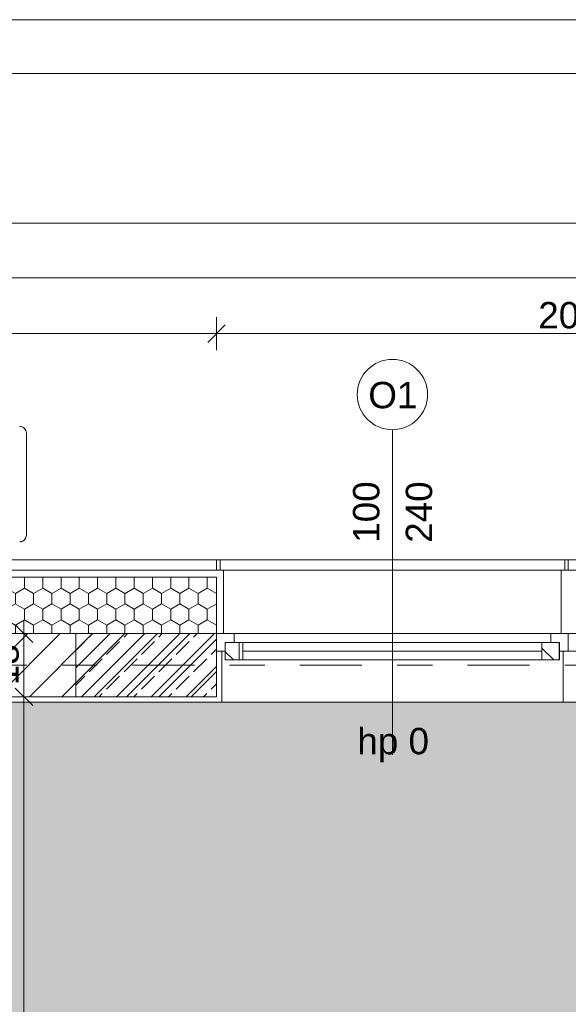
# Model space of a CAD drawing. Extents: x 5465377 to 5465550, y 5925276 to 5925338.
# Tile 85 of 182: x 5465391.59 to 5465393.15, y 5925335.65 to 5925338.45. Entities that reach past the tile are written whole.
import ezdxf
from ezdxf.enums import TextEntityAlignment as Align

# ---------------------------------------------------------------- set-up
doc = ezdxf.new("R2010")
doc.units = 0
doc.header["$MEASUREMENT"] = 0
doc.linetypes.add('Krawędzie ukryte', pattern=[0.19561111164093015, 0.1411111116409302, -0.05449999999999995])
doc.linetypes.add('Kropki i Kreski', pattern=[0.33513888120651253, 0.1763888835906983, -0.08819444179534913, 0, -0.07055555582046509])
for name, color, linetype, lineweight in [('0_Nr_Pióra__1', 7, 'Continuous', 13), ('0_Nr_Pióra__141', 7, 'Continuous', 0), ('0_Nr_Pióra__142', 7, 'Continuous', 18), ('_______wymiarowanie_Nr_Pióra__201', 150, 'Continuous', 0), ('_ARCH_Sciany_Nr_Pióra__141', 7, 'Continuous', 0), ('_ARCH_Sciany_Nr_Pióra__142', 7, 'Continuous', 18), ('_ARCH_strefy_Nr_Pióra__121', 255, 'Continuous', 0), ('_ARCH_strefy_Nr_Pióra__141', 7, 'Continuous', 0), ('DVM_OUTDOOR_Nr_Pióra__141', 7, 'Continuous', 0), ('EGBD03_Nr_Pióra__141', 7, 'Continuous', 0), ('Okna ArchiCADa_Nr_Pióra__103', 31, 'Continuous', 15), ('Okna ArchiCADa_Nr_Pióra__141', 7, 'Continuous', 0), ('Znaczniki Okien_Nr_Pióra__1', 7, 'Continuous', 13), ('Znaczniki Okien_Nr_Pióra__2', 251, 'Continuous', 15), ('Znaczniki Okien_Nr_Pióra__7', 7, 'Continuous', 35)]:
    doc.layers.add(name, color=color, linetype=linetype, lineweight=lineweight)
for name, color, linetype in [('_______wymiarowanie', 7, 'Continuous'), ('_ARCH_Sciany', 7, 'Continuous'), ('_ARCH_strefy', 7, 'Continuous'), ('EGBD03', 7, 'Continuous'), ('Znaczniki Okien', 7, 'Continuous')]:
    doc.layers.add(name, color=color, linetype=linetype)
doc.styles.add('GENERATED_STYLE_1', font='arial.ttf')
doc.styles.add('GENERATED_STYLE_2', font='txt')
doc.styles.add('GENERATED_STYLE_4', font='arial.ttf')
doc.styles.add('GENERATED_STYLE_5', font='txt')
doc.styles.get("Standard").update_dxf_attribs({"font": 'txt', "bigfont": 'BIGFONT.SHX'})
doc.dimstyles.new('GENERATED_STYLE__1', dxfattribs={"dimtxt": 0.07500000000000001, "dimasz": 0.0475, "dimexe": 0.18, "dimexo": 0, "dimgap": 0.09, "dimtad": 1, "dimtih": 1, "dimtoh": 1, "dimdec": 0, "dimlfac": 100, "dimzin": 0, "dimdsep": 46, "dimtxsty": 'GENERATED_STYLE_5', "dimblk": 'ARROWHEAD_6', "dimblk1": 'ARROWHEAD_6', "dimblk2": 'ARROWHEAD_6', "dimcen": 0.09, "dimclrd": 256, "dimclre": 256, "dimclrt": 256, "dimazin": 0, "dimtfac": 1, "dimtdec": 4, "dimtmove": 0, "dimatfit": 3, "dimfxl": 0, "dimtolj": 1, "dimtzin": 0, "dimarcsym": 0})
doc.dimstyles.new('GENERATED_STYLE__2', dxfattribs={"dimtxt": 0.07500000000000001, "dimasz": 0.0475, "dimexe": 0.18, "dimexo": 0, "dimgap": 0.09, "dimtad": 1, "dimdec": 0, "dimlfac": 100, "dimzin": 0, "dimdsep": 46, "dimtxsty": 'GENERATED_STYLE_5', "dimblk": 'ARROWHEAD_6', "dimblk1": 'ARROWHEAD_6', "dimblk2": 'ARROWHEAD_6', "dimcen": 0.09, "dimclrd": 256, "dimclre": 256, "dimclrt": 256, "dimazin": 0, "dimtfac": 1, "dimtdec": 4, "dimtmove": 0, "dimatfit": 3, "dimfxl": 0, "dimtolj": 1, "dimtzin": 0, "dimarcsym": 0})
pattern_1 = [(90.00000000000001, (5464021.330722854, 5925651.473568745), (-0.0649999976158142, 0), []), (45.00000000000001, (5464021.330722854, 5925651.473568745), (-0.0649999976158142, 0.06499999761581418), [])]

# ---------------------------------------------------------------- blocks, each defined once
blk = doc.blocks.new('SALA WIELOFUNKCYJNA_0.8_8', base_point=(5465390.02833805, 5925332.810571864))
at = {"layer": '_ARCH_strefy_Nr_Pióra__121', "linetype": 'Continuous'}
blk.add_hatch(color=256, dxfattribs=at).paths.add_polyline_path([(5465388.154072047, 5925330.044345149), (5465390.154072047, 5925330.044345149), (5465390.154072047, 5925330.059345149), (5465395.354072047, 5925330.059345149), (5465395.354072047, 5925336.50934515), (5465390.154072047, 5925336.50934515), (5465388.154072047, 5925336.50934515), (5465386.304072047, 5925336.50934515), (5465386.304072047, 5925330.059345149), (5465388.154072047, 5925330.059345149)], flags=0)
blk.add_line((5465395.354072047, 5925336.50934515), (5465390.154072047, 5925336.50934515), dxfattribs=at)
at = {"layer": '_ARCH_strefy_Nr_Pióra__121', "linetype": 'Continuous', "flags": 128}
blk.add_lwpolyline([(5465388.154072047, 5925330.044345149), (5465390.154072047, 5925330.044345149), (5465390.154072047, 5925330.059345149), (5465395.354072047, 5925330.059345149), (5465395.354072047, 5925336.50934515), (5465390.154072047, 5925336.50934515), (5465388.154072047, 5925336.50934515), (5465386.304072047, 5925336.50934515), (5465386.304072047, 5925330.059345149), (5465388.154072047, 5925330.059345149)], close=True, dxfattribs=at)
at = {"linetype": 'Continuous', "flags": 1}
for tag in ['ROOM_AREA', 'ROOM_PERIM', 'ROOM_WALLS_SURF', 'ROOM_DOORS_SURF', 'ROOM_WINDS_SURF', 'ROOM_BASELEV', 'ROOM_HEIGHT', 'ROOM_NET_AREA', 'ROOM_REDUCED_AREA', 'ROOM_CALC_AREA', 'ROOM_VOLUME']:
    blk.add_attdef(tag, text='', height=2, dxfattribs=at).set_placement((5465390.02833805, 5925331.777444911), align=Align.BOTTOM_LEFT)
at = {"layer": '_ARCH_strefy_Nr_Pióra__141'}
for tag, style, p in [('ROOM_NUMBER', 'GENERATED_STYLE_1', (5465389.933252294, 5925332.89387432)), ('ROOM_NAME', 'GENERATED_STYLE_2', (5465389.307866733, 5925332.728218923))]:
    blk.add_attdef(tag, text='', height=0.1, dxfattribs=dict(at, style=style)).set_placement(p, align=Align.BOTTOM_LEFT)
blk = doc.blocks.new('O1 rozwierane 12_5', base_point=(5464021.330722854, 5925651.473568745))
at = {"layer": 'Okna ArchiCADa_Nr_Pióra__103', "linetype": 'Continuous'}
h = blk.add_hatch(dxfattribs=at)
h.set_pattern_fill('cegła_szamotowa', color=256, style=0, pattern_type=2)
h.set_pattern_definition(pattern_1)
h.paths.add_polyline_path([(5464020.855722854, 5925651.398568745), (5464020.905722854, 5925651.398568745), (5464020.905722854, 5925651.448568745), (5464020.855722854, 5925651.448568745)], flags=0)
h = blk.add_hatch(dxfattribs=at)
h.set_pattern_fill('cegła_szamotowa', color=256, style=0, pattern_type=2)
h.set_pattern_definition(pattern_1)
h.paths.add_polyline_path([(5464021.805722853, 5925651.448568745), (5464021.755722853, 5925651.448568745), (5464021.755722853, 5925651.398568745), (5464021.805722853, 5925651.398568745)], flags=0)
at = {"layer": 'Okna ArchiCADa_Nr_Pióra__141', "linetype": 'Continuous'}
for p, q in [((5464020.830722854, 5925651.653568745), (5464020.830722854, 5925651.683568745)), ((5464020.830722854, 5925651.683568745), (5464021.830722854, 5925651.683568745)), ((5464021.830722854, 5925651.683568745), (5464021.830722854, 5925651.653568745)), ((5464020.850722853, 5925651.653568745), (5464021.810722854, 5925651.653568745)), ((5464020.880722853, 5925651.473568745), (5464020.830722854, 5925651.473568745)), ((5464020.830722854, 5925651.473568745), (5464020.830722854, 5925651.423568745)), ((5464020.830722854, 5925651.473568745), (5464020.830722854, 5925651.423568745)), ((5464020.880722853, 5925651.448568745), (5464020.880722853, 5925651.473568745)), ((5464021.780722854, 5925651.473568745), (5464020.880722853, 5925651.473568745)), ((5464021.830722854, 5925651.473568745), (5464021.780722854, 5925651.473568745)), ((5464021.780722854, 5925651.473568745), (5464021.780722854, 5925651.448568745)), ((5464021.830722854, 5925651.423568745), (5464021.830722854, 5925651.473568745)), ((5464021.830722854, 5925651.473568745), (5464021.830722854, 5925651.423568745)), ((5464020.855722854, 5925651.423568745), (5464020.855722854, 5925651.448568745)), ((5464020.855722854, 5925651.448568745), (5464020.880722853, 5925651.448568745)), ((5464020.905722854, 5925651.448568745), (5464020.855722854, 5925651.448568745)), ((5464020.855722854, 5925651.448568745), (5464020.855722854, 5925651.398568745)), ((5464020.905722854, 5925651.448568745), (5464021.755722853, 5925651.448568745)), ((5464020.905722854, 5925651.398568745), (5464020.905722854, 5925651.448568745)), ((5464021.805722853, 5925651.448568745), (5464021.755722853, 5925651.448568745)), ((5464021.755722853, 5925651.448568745), (5464021.755722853, 5925651.398568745)), ((5464021.780722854, 5925651.448568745), (5464021.805722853, 5925651.448568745)), ((5464021.805722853, 5925651.448568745), (5464021.805722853, 5925651.423568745)), ((5464021.805722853, 5925651.398568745), (5464021.805722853, 5925651.448568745)), ((5464020.830722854, 5925651.423568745), (5464020.855722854, 5925651.423568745)), ((5464020.905722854, 5925651.423568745), (5464021.755722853, 5925651.423568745)), ((5464021.805722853, 5925651.423568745), (5464021.830722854, 5925651.423568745)), ((5464020.855722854, 5925651.398568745), (5464020.905722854, 5925651.398568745)), ((5464020.905722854, 5925651.398568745), (5464021.755722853, 5925651.398568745)), ((5464020.905722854, 5925651.398568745), (5464021.755722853, 5925651.398568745)), ((5464021.755722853, 5925651.398568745), (5464021.805722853, 5925651.398568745)), ((5464020.845722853, 5925651.278568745), (5464021.815722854, 5925651.278568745)), ((5464020.845722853, 5925651.278568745), (5464021.815722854, 5925651.278568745))]:
    blk.add_line(p, q, dxfattribs=at)
blk = doc.blocks.new('Znacznik O 12_3', base_point=(5464021.330722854, 5925651.473568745))
at = {"layer": 'Znaczniki Okien_Nr_Pióra__1', "linetype": 'Continuous'}
blk.add_line((5464021.330722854, 5925650.698568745), (5464021.330722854, 5925651.623568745), dxfattribs=at)
at = {"layer": 'Znaczniki Okien_Nr_Pióra__2', "linetype": 'Continuous'}
for start, end in [(0, 180), (180, 0)]:
    blk.add_arc((5464021.330722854, 5925650.598568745), 0.1, start, end, dxfattribs=at)
at = {"layer": 'Znaczniki Okien_Nr_Pióra__7', "linetype": 'Continuous', "char_height": 0.07500000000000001, "attachment_point": 7, "style": 'GENERATED_STYLE_1'}
for s, insert, rotation in [('{hp 0}', (5464021.430494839, 5925651.644643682), 180), ('{240}', (5464021.216647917, 5925651.020394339), 270), ('{100}', (5464021.366647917, 5925651.020394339), 270), ('{O1}', (5464021.399295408, 5925650.638618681), 180)]:
    blk.add_mtext(s, dxfattribs=dict(at, insert=insert, rotation=rotation))
blk = doc.blocks.new('Ściana_19', base_point=(5465395.354072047, 5925336.50934515))
at = {"layer": '_ARCH_Sciany_Nr_Pióra__141', "linetype": 'Continuous'}
h = blk.add_hatch(dxfattribs=at)
h.set_pattern_fill('Styropian2', color=256, style=0, pattern_type=2)
h.set_pattern_definition([(90.00000000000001, (5464021.330722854, 5925651.473568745), (-0.05196152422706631, 0), [0.03, -0.06]), (90.00000000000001, (5464021.304742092, 5925651.518568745), (-0.05196152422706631, 0), [0.03, -0.06]), (150.0000000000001, (5464021.330722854, 5925651.503568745), (0.02598076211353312, 0.04500000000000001), [0.03, -0.06]), (150.0000000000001, (5464021.27876133, 5925651.503568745), (0.02598076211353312, 0.04500000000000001), [0.03, -0.06]), (-149.9999999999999, (5464021.330722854, 5925651.473568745), (-0.0259807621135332, 0.04499999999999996), [0.03, -0.05999999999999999]), (-149.9999999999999, (5464021.27876133, 5925651.473568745), (-0.0259807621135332, 0.04499999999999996), [0.03, -0.05999999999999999])])
h.paths.add_polyline_path([(5465390.154072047, 5925336.704345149), (5465392.154072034, 5925336.704345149), (5465392.154072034, 5925336.864345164), (5465390.154072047, 5925336.864345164)], flags=0)
h = blk.add_hatch(dxfattribs=at)
h.set_pattern_fill('cegła_zwykła', color=256, style=0, pattern_type=2)
h.set_pattern_definition([(45, (5464021.330722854, 5925651.473568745), (-0.04596193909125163, 0.04596193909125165), [])])
h.paths.add_polyline_path([(5465390.154072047, 5925336.524345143), (5465392.154072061, 5925336.524345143), (5465392.154072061, 5925336.654345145), (5465392.154072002, 5925336.704345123), (5465390.154072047, 5925336.704345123)], flags=0)
for p, q in [((5465392.154072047, 5925336.88434515), (5465390.154072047, 5925336.88434515)), ((5465392.154072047, 5925336.88434515), (5465392.174072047, 5925336.88434515)), ((5465392.174072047, 5925336.88434515), (5465392.174072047, 5925336.704345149)), ((5465393.134072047, 5925336.88434515), (5465393.134072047, 5925336.704345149)), ((5465393.154072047, 5925336.88434515), (5465393.134072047, 5925336.88434515)), ((5465393.154072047, 5925336.88434515), (5465393.174072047, 5925336.88434515)), ((5465392.154072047, 5925336.864345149), (5465390.154072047, 5925336.864345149)), ((5465392.154072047, 5925336.864345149), (5465392.154072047, 5925336.704345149)), ((5465392.154072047, 5925336.704345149), (5465392.174072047, 5925336.704345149)), ((5465392.154072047, 5925336.704345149), (5465392.154072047, 5925336.654345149)), ((5465393.154072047, 5925336.704345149), (5465393.134072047, 5925336.704345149)), ((5465393.154072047, 5925336.704345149), (5465393.174072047, 5925336.704345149)), ((5465392.154072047, 5925336.654345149), (5465392.169072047, 5925336.654345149)), ((5465392.169072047, 5925336.50934515), (5465392.169072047, 5925336.654345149)), ((5465393.139072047, 5925336.50934515), (5465393.139072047, 5925336.654345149)), ((5465393.154072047, 5925336.654345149), (5465393.139072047, 5925336.654345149)), ((5465393.154072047, 5925336.654345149), (5465393.169072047, 5925336.654345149)), ((5465390.154072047, 5925336.50934515), (5465392.154072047, 5925336.50934515)), ((5465392.154072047, 5925336.50934515), (5465392.169072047, 5925336.50934515)), ((5465393.154072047, 5925336.50934515), (5465393.139072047, 5925336.50934515)), ((5465393.154072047, 5925336.50934515), (5465393.169072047, 5925336.50934515))]:
    blk.add_line(p, q, dxfattribs=at)
at = {"layer": '_ARCH_Sciany_Nr_Pióra__142', "linetype": 'Continuous'}
for p, q in [((5465392.154072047, 5925336.704345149), (5465390.154072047, 5925336.704345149)), ((5465392.154072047, 5925336.524345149), (5465392.154072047, 5925336.654345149)), ((5465390.154072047, 5925336.524345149), (5465392.154072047, 5925336.524345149))]:
    blk.add_line(p, q, dxfattribs=at)
at = {"layer": 'Okna ArchiCADa_Nr_Pióra__141', "linetype": 'Continuous', "xscale": -1}
for p in [(5465392.654072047, 5925336.704345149), (5465393.654072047, 5925336.704345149)]:
    blk.add_blockref('O1 rozwierane 12_5', p, dxfattribs=at)
at = {"layer": 'Znaczniki Okien', "rotation": 180}
blk.add_blockref('Znacznik O 12_3', (5465392.654072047, 5925336.50934515), dxfattribs=at)
blk = doc.blocks.new('Ściana_358', base_point=(5465391.164072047, 5925336.914345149))
at = {"layer": '_ARCH_Sciany_Nr_Pióra__141', "linetype": 'Continuous'}
for p, q in [((5465392.154072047, 5925336.914345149), (5465391.164072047, 5925336.914345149)), ((5465391.164072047, 5925336.914345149), (5465391.164072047, 5925336.88434515)), ((5465392.154072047, 5925336.88434515), (5465392.154072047, 5925336.914345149)), ((5465391.164072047, 5925336.88434515), (5465392.154072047, 5925336.88434515))]:
    blk.add_line(p, q, dxfattribs=at)
blk = doc.blocks.new('Ściana_362', base_point=(5465392.164072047, 5925336.914345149))
at = {"layer": '_ARCH_Sciany_Nr_Pióra__141', "linetype": 'Krawędzie ukryte'}
for p, q in [((5465393.144072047, 5925336.914345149), (5465392.164072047, 5925336.914345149)), ((5465392.164072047, 5925336.914345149), (5465392.164072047, 5925336.88434515)), ((5465393.144072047, 5925336.88434515), (5465393.144072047, 5925336.914345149)), ((5465392.164072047, 5925336.88434515), (5465393.144072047, 5925336.88434515))]:
    blk.add_line(p, q, dxfattribs=at)
blk = doc.blocks.new('Linia_7814', base_point=(5465396.980076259, 5925336.614345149))
at = {"layer": 'EGBD03_Nr_Pióra__141', "linetype": 'Kropki i Kreski'}
blk.add_line((5465396.855076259, 5925336.614345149), (5465377.424707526, 5925336.614345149), dxfattribs=at)
blk = doc.blocks.new('*D257', base_point=(5464021.330722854, 5925651.473568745))
at = {"layer": '_______wymiarowanie_Nr_Pióra__201', "linetype": 'Continuous'}
for p, q in [((5465378.154072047, 5925337.824931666), (5465378.154072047, 5925337.918681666)), ((5465396.154072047, 5925337.824931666), (5465396.154072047, 5925337.918681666)), ((5465378.179072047, 5925337.896806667), (5465378.129072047, 5925337.846806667)), ((5465396.129072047, 5925337.846806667), (5465396.179072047, 5925337.896806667)), ((5465378.116572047, 5925337.871806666), (5465378.154072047, 5925337.871806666)), ((5465378.154072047, 5925337.871806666), (5465396.154072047, 5925337.871806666)), ((5465396.154072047, 5925337.871806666), (5465396.191572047, 5925337.871806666))]:
    blk.add_line(p, q, dxfattribs=at)
at = {"layer": '_______wymiarowanie_Nr_Pióra__201', "insert": (5465387.025843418, 5925337.961806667), "char_height": 0.07500000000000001, "attachment_point": 1, "style": 'GENERATED_STYLE_4'}
blk.add_mtext('{1\xa0800}', dxfattribs=at)
blk = doc.blocks.new('ARROWHEAD_6')
at = {"linetype": 'Continuous'}
for p, q in [((0, 0), (-1, 0)), ((-0.5, -0.5), (0.5, 0.5))]:
    blk.add_line(p, q, dxfattribs=at)
blk = doc.blocks.new('*D263', base_point=(5464021.330722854, 5925651.473568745))
at = {"layer": '_______wymiarowanie_Nr_Pióra__201', "linetype": 'Continuous'}
for p, q in [((5465390.179072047, 5925337.582565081), (5465390.129072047, 5925337.532565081)), ((5465390.154072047, 5925337.510690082), (5465390.154072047, 5925337.604440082)), ((5465392.179072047, 5925337.582565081), (5465392.129072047, 5925337.532565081)), ((5465392.154072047, 5925337.510690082), (5465392.154072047, 5925337.604440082)), ((5465390.154072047, 5925337.557565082), (5465392.154072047, 5925337.557565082))]:
    blk.add_line(p, q, dxfattribs=at)
at = {"layer": '_______wymiarowanie_Nr_Pióra__201', "insert": (5465391.068700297, 5925337.647565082), "char_height": 0.07500000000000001, "attachment_point": 1, "style": 'GENERATED_STYLE_4'}
blk.add_mtext('{200}', dxfattribs=at)
blk = doc.blocks.new('*D264', base_point=(5464021.330722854, 5925651.473568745))
at = {"layer": '_______wymiarowanie_Nr_Pióra__201', "linetype": 'Continuous'}
for p, q in [((5465392.179072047, 5925337.582565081), (5465392.129072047, 5925337.532565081)), ((5465392.154072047, 5925337.510690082), (5465392.154072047, 5925337.604440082)), ((5465394.179072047, 5925337.582565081), (5465394.129072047, 5925337.532565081)), ((5465394.154072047, 5925337.510690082), (5465394.154072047, 5925337.604440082)), ((5465392.154072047, 5925337.557565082), (5465394.154072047, 5925337.557565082))]:
    blk.add_line(p, q, dxfattribs=at)
at = {"layer": '_______wymiarowanie_Nr_Pióra__201', "insert": (5465393.068700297, 5925337.647565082), "char_height": 0.07500000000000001, "attachment_point": 1, "style": 'GENERATED_STYLE_4'}
blk.add_mtext('{200}', dxfattribs=at)
blk = doc.blocks.new('*D265', base_point=(5464021.330722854, 5925651.473568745))
at = {"layer": '_______wymiarowanie_Nr_Pióra__201', "linetype": 'Continuous'}
for p, q in [((5465394.179072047, 5925337.582565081), (5465394.129072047, 5925337.532565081)), ((5465394.154072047, 5925337.510690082), (5465394.154072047, 5925337.604440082)), ((5465396.129072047, 5925337.532565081), (5465396.179072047, 5925337.582565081)), ((5465396.154072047, 5925337.510690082), (5465396.154072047, 5925337.604440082)), ((5465394.154072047, 5925337.557565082), (5465396.154072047, 5925337.557565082)), ((5465396.154072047, 5925337.557565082), (5465396.191572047, 5925337.557565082))]:
    blk.add_line(p, q, dxfattribs=at)
at = {"layer": '_______wymiarowanie_Nr_Pióra__201', "insert": (5465395.068700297, 5925337.647565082), "char_height": 0.07500000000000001, "attachment_point": 1, "style": 'GENERATED_STYLE_4'}
blk.add_mtext('{200}', dxfattribs=at)
blk = doc.blocks.new('*D267', base_point=(5464021.330722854, 5925651.473568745))
at = {"layer": '_______wymiarowanie_Nr_Pióra__201', "linetype": 'Continuous'}
for p, q in [((5465378.849072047, 5925337.66942262), (5465378.849072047, 5925337.76317262)), ((5465395.459072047, 5925337.66942262), (5465395.459072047, 5925337.76317262)), ((5465378.874072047, 5925337.741297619), (5465378.824072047, 5925337.69129762)), ((5465395.484072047, 5925337.741297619), (5465395.434072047, 5925337.69129762)), ((5465378.849072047, 5925337.71629762), (5465395.459072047, 5925337.71629762))]:
    blk.add_line(p, q, dxfattribs=at)
at = {"layer": '_______wymiarowanie_Nr_Pióra__201', "insert": (5465387.025843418, 5925337.80629762), "char_height": 0.07500000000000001, "attachment_point": 1, "style": 'GENERATED_STYLE_4'}
blk.add_mtext('{1\xa0661}', dxfattribs=at)
blk = doc.blocks.new('*D268', base_point=(5464021.330722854, 5925651.473568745))
at = {"layer": '_______wymiarowanie_Nr_Pióra__201', "linetype": 'Continuous'}
for p, q in [((5465395.459072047, 5925337.66942262), (5465395.459072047, 5925337.76317262)), ((5465396.154072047, 5925337.66942262), (5465396.154072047, 5925337.76317262)), ((5465395.484072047, 5925337.741297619), (5465395.434072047, 5925337.69129762)), ((5465396.129072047, 5925337.69129762), (5465396.179072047, 5925337.741297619)), ((5465395.459072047, 5925337.71629762), (5465396.154072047, 5925337.71629762)), ((5465396.154072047, 5925337.71629762), (5465396.191572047, 5925337.71629762))]:
    blk.add_line(p, q, dxfattribs=at)
at = {"layer": '_______wymiarowanie_Nr_Pióra__201', "insert": (5465395.749657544, 5925337.80629762), "char_height": 0.07500000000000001, "attachment_point": 1, "style": 'GENERATED_STYLE_4'}
blk.add_mtext('{69}', dxfattribs=at)
blk = doc.blocks.new('*D354', base_point=(5464021.330722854, 5925651.473568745))
at = {"layer": '_______wymiarowanie_Nr_Pióra__201', "linetype": 'Continuous'}
for p, q in [((5465391.581616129, 5925336.549345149), (5465391.63161613, 5925336.499345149)), ((5465391.653491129, 5925336.524345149), (5465391.559741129, 5925336.524345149)), ((5465391.606616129, 5925330.044345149), (5465391.606616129, 5925336.524345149)), ((5465391.581616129, 5925330.069345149), (5465391.63161613, 5925330.019345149)), ((5465391.653491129, 5925330.044345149), (5465391.559741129, 5925330.044345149))]:
    blk.add_line(p, q, dxfattribs=at)
at = {"layer": '_______wymiarowanie_Nr_Pióra__201', "insert": (5465391.516616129, 5925333.198973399), "char_height": 0.07500000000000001, "attachment_point": 1, "rotation": 90, "style": 'GENERATED_STYLE_4'}
blk.add_mtext('{648}', dxfattribs=at)
blk = doc.blocks.new('*D355', base_point=(5464021.330722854, 5925651.473568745))
at = {"layer": '_______wymiarowanie_Nr_Pióra__201', "linetype": 'Continuous'}
for p, q in [((5465391.606616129, 5925336.704345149), (5465391.606616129, 5925336.74184515)), ((5465391.63161613, 5925336.67934515), (5465391.581616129, 5925336.729345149)), ((5465391.653491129, 5925336.704345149), (5465391.559741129, 5925336.704345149)), ((5465391.606616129, 5925336.524345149), (5465391.606616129, 5925336.704345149)), ((5465391.581616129, 5925336.549345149), (5465391.63161613, 5925336.499345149)), ((5465391.653491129, 5925336.524345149), (5465391.559741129, 5925336.524345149))]:
    blk.add_line(p, q, dxfattribs=at)
at = {"layer": '_______wymiarowanie_Nr_Pióra__201', "insert": (5465391.516616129, 5925336.557430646), "char_height": 0.07500000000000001, "attachment_point": 1, "rotation": 90, "style": 'GENERATED_STYLE_4'}
blk.add_mtext('{18}', dxfattribs=at)

msp = doc.modelspace()

# ---------------------------------------------------------------- hatches: boundary and pattern name
at = {"layer": '0_Nr_Pióra__1', "linetype": 'Continuous'}
h = msp.add_hatch(dxfattribs=at)
h.set_pattern_fill('Beton_zbrojony2', color=256, style=0, pattern_type=2)
h.set_pattern_definition([(45, (5464021.330722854, 5925651.473568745), (-0.04949747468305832, 0.04949747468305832), []), (45, (5464021.305974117, 5925651.498317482), (-0.04949747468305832, 0.04949747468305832), [0.0525, -0.0175])])
h.paths.add_polyline_path([(5465392.154072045, 5925336.52434515), (5465392.15407205, 5925336.704345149), (5465391.75407205, 5925336.704345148), (5465391.754072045, 5925336.524345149)], flags=0)

# ---------------------------------------------------------------- linework, layer by layer
at = {"layer": '0_Nr_Pióra__141', "linetype": 'Continuous', "flags": 128}
for points in [[(5465376.708649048, 5925338.450688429), (5465397.186817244, 5925338.450688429), (5465397.186817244, 5925324.049568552), (5465376.708649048, 5925324.049568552)], [(5465377.143852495, 5925338.297517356), (5465397.063290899, 5925338.297517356), (5465397.063290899, 5925324.176411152), (5465377.143852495, 5925324.176411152)]]:
    msp.add_lwpolyline(points, close=True, dxfattribs=at)
at = {"layer": '0_Nr_Pióra__142', "linetype": 'Continuous', "flags": 128}
msp.add_lwpolyline([(5465392.154072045, 5925336.52434515), (5465392.15407205, 5925336.704345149), (5465391.75407205, 5925336.704345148), (5465391.754072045, 5925336.524345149)], close=True, dxfattribs=at)
at = {"layer": 'DVM_OUTDOOR_Nr_Pióra__141', "linetype": 'Continuous'}
msp.add_line((5465391.61358345, 5925336.984393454), (5465391.61358345, 5925337.274710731), dxfattribs=at)
for centre, radius, start, end in [((5465391.594567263, 5925337.274714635), 0.01901613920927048, 359.9881835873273, 90.01113453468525), ((5465391.594567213, 5925336.98438955), 0.01901617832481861, 269.9890029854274, 0.0116788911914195)]:
    msp.add_arc(centre, radius, start, end, dxfattribs=at)

# ---------------------------------------------------------------- block references
at = {"layer": '_ARCH_Sciany'}
for name, p in [('Ściana_19', (5465395.354072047, 5925336.50934515)), ('Ściana_358', (5465391.164072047, 5925336.914345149)), ('Ściana_362', (5465392.164072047, 5925336.914345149))]:
    msp.add_blockref(name, p, dxfattribs=at)
at = {"layer": '_ARCH_strefy', "linetype": 'Continuous'}
msp.add_blockref('SALA WIELOFUNKCYJNA_0.8_8', (5465390.02833805, 5925332.810571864), dxfattribs=at)
at = {"layer": 'EGBD03', "linetype": 'Kropki i Kreski'}
msp.add_blockref('Linia_7814', (5465396.980076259, 5925336.614345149), dxfattribs=at)

# ---------------------------------------------------------------- dimensions: what is measured, and where the dimension line sits
at = {"layer": '_______wymiarowanie', "linetype": 'Continuous'}
for base, p1, p2, picture, middle in [((5465378.154072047, 5925337.71629762), (5465378.849072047, 5925338.090376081), (5465395.459072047, 5925338.090376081), '*D267', (5465387.154072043, 5925337.76879762)), ((5465378.154072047, 5925337.71629762), (5465395.459072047, 5925338.090376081), (5465396.154072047, 5925336.914345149), '*D268', (5465395.806572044, 5925337.76879762)), ((5465378.154072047, 5925337.871806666), (5465378.154072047, 5925336.914345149), (5465396.154072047, 5925336.914345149), '*D257', (5465387.154072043, 5925337.924306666)), ((5465378.154072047, 5925337.557565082), (5465390.154072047, 5925336.914345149), (5465392.154072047, 5925336.704345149), '*D263', (5465391.154072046, 5925337.610065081)), ((5465378.154072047, 5925337.557565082), (5465392.154072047, 5925336.704345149), (5465394.154072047, 5925336.704345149), '*D264', (5465393.154072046, 5925337.610065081)), ((5465378.154072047, 5925337.557565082), (5465394.154072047, 5925336.704345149), (5465396.154072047, 5925336.914345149), '*D265', (5465395.154072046, 5925337.610065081))]:
    dim = msp.add_linear_dim(base=base, p1=p1, p2=p2, dimstyle='GENERATED_STYLE__1', dxfattribs=at)
    dim.commit()
    dim.dimension.update_dxf_attribs({"geometry": picture, "text_midpoint": middle})
for p1, p2, picture, middle in [((5465392.754072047, 5925336.524345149), (5465392.754072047, 5925336.704345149), '*D355', (5465391.554116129, 5925336.614345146)), ((5465392.754072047, 5925330.044345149), (5465392.754072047, 5925336.524345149), '*D354', (5465391.554116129, 5925333.284345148))]:
    dim = msp.add_linear_dim(base=(5465391.606616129, 5925329.864345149), p1=p1, p2=p2, angle=90, dimstyle='GENERATED_STYLE__2', dxfattribs=at)
    dim.commit()
    dim.dimension.update_dxf_attribs({"geometry": picture, "text_midpoint": middle})

doc.saveas('drawing.dxf')
